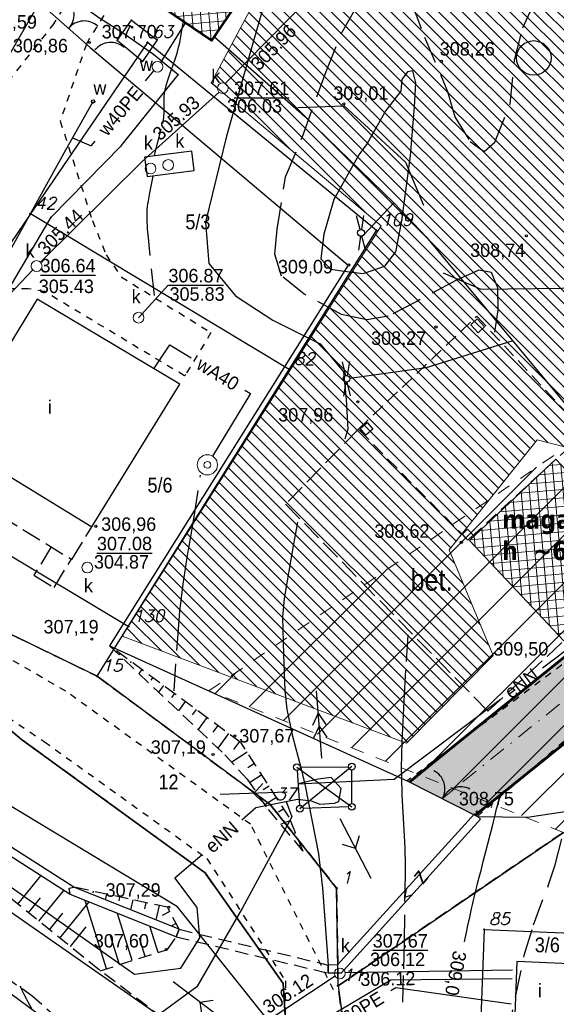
# Model space of a CAD drawing. Extents: x 4615668 to 9294084, y 5331114 to 10688993.
# Tile 39 of 181: x 4655550 to 4655590, y 5334986 to 5335059. Entities that reach past the tile are written whole.
import ezdxf
from ezdxf.enums import TextEntityAlignment as Align

# ---------------------------------------------------------------- set-up
doc = ezdxf.new("R2010")
doc.units = 0
doc.header["$MEASUREMENT"] = 0
for name, pattern in [('BUIB05', [1, 0.5, -0.5]), ('CHODNIK', [2, 1.5, -0.5]), ('DASHDOT', [25.4, 12.7, -6.35, 0, -6.35]), ('DROGA', [1, 0.5, -0.5]), ('GEN7', [13.75, 9.75, -1.5, 1, -1.5]), ('JEZDNIA', [1.5, 1, -0.5]), ('KONTUR', [1.5, 1, -0.5]), ('PRZEPUST', [1.5, 1, -0.5]), ('SKARPA1', [1.5, 1, -0.5]), ('WARSTWICA', [3, 2, -1]), ('WIATA', [1.5, 1, -0.5])]:
    doc.linetypes.add(name, pattern=pattern)
for name, color, linetype in [('1', 7, 'Continuous'), ('11', 7, 'Continuous'), ('12', 7, 'Continuous'), ('13', 7, 'Continuous'), ('14', 7, 'Continuous'), ('16', 7, 'Continuous'), ('17', 7, 'Continuous'), ('18', 7, 'Continuous'), ('19', 7, 'Continuous'), ('2', 7, 'Continuous'), ('21', 7, 'Continuous'), ('22', 7, 'Continuous'), ('24', 7, 'Continuous'), ('25', 7, 'Continuous'), ('26', 7, 'Continuous'), ('27', 7, 'Continuous'), ('28', 7, 'Continuous'), ('31', 7, 'Continuous'), ('38', 7, 'Continuous'), ('45', 7, 'Continuous'), ('5', 7, 'Continuous'), ('50', 7, 'Continuous'), ('51', 7, 'Continuous'), ('52', 7, 'Continuous'), ('56', 7, 'Continuous'), ('57', 7, 'Continuous'), ('60', 7, 'Continuous'), ('7', 4, 'GEN7'), ('tpsa_stolarka', 4, 'Continuous'), ('UKKPA_506', 7, 'Continuous'), ('UWWPA_907', 7, 'Continuous')]:
    doc.layers.add(name, color=color, linetype=linetype)
for name, color, linetype, lineweight in [('budynek', 7, 'Continuous', 53), ('hatch', 253, 'Continuous', 0), ('sciany - mur', 1, 'Continuous', 30)]:
    doc.layers.add(name, color=color, linetype=linetype, lineweight=lineweight)
doc.styles.add('ITALICT', font='ITALICT', dxfattribs={"height": 0.2})
doc.styles.add('tomek14', font='ISOCP.shx', dxfattribs={"height": 14})
doc.styles.add('txt', font='TXT', dxfattribs={"height": 0.2})

# ---------------------------------------------------------------- blocks, each defined once
blk = doc.blocks.new('203')
at = {"layer": '57', "color": 3, "linetype": 'Continuous'}
blk.add_circle((0, 0), 0.045, dxfattribs=at)
blk = doc.blocks.new('SEN')
at = {"layer": '22', "color": 1, "linetype": 'Continuous'}
for p, q in [((0.75, 0), (5.75, 0)), ((3.25, 0), (2.543, 0.707)), ((3.25, 0), (2.543, -0.707))]:
    blk.add_line(p, q, dxfattribs=at)
blk = doc.blocks.new('MSZ')
at = {"layer": '22', "color": 7, "linetype": 'Continuous'}
blk.add_circle((0, 0), 0.25, dxfattribs=at)
blk = doc.blocks.new('SEW')
at = {"layer": '22', "color": 1, "linetype": 'Continuous'}
for p, q in [((0.5, 0), (5.5, 0)), ((2.88, 0), (2.014, 0.5)), ((2.88, 0), (2.014, -0.5)), ((3.833, 0), (2.967, 0.5)), ((3.833, 0), (2.967, -0.5))]:
    blk.add_line(p, q, dxfattribs=at)
blk = doc.blocks.new('SL')
at = {"layer": '22', "color": 1, "linetype": 'Continuous'}
for p, q in [((-1.272, 0.256), (-0.245, 0.05)), ((1.281, 0.256), (0.245, 0.048)), ((-0.246, -0.05), (-1.272, -0.255)), ((0.245, -0.048), (1.281, -0.256))]:
    blk.add_line(p, q, dxfattribs=at)
blk.add_circle((0, 0), 0.25, dxfattribs=at)
blk = doc.blocks.new('SB')
at = {"layer": 'UWWPA_907', "color": 7, "linetype": 'Continuous', "lineweight": 13}
for radius in [0.75, 0.25]:
    blk.add_circle((0, 0), radius, dxfattribs=at)
blk = doc.blocks.new('BR')
at = {"layer": '38', "color": 97, "linetype": 'Continuous'}
for centre, start, end in [((-1.499, 0.053), 357.959, 90.56156), ((1.495, 0.058), 89.62231, 182.22487)]:
    blk.add_arc(centre, 1.5, start, end, dxfattribs=at)
blk = doc.blocks.new('ZSYT')
at = {"layer": '60', "color": 7, "linetype": 'Continuous', "style": 'txt', "width": 0.88}
blk.add_text('z', height=1.25, rotation=359.99999, dxfattribs=at).set_placement((-0.017, 0.188), align=Align.MIDDLE)
blk = doc.blocks.new('KL')
at = {"layer": 'UKKPA_506', "color": 7, "linetype": 'Continuous', "lineweight": 13}
blk.add_circle((0, 0), 0.4, dxfattribs=at)
blk = doc.blocks.new('A')
at = {"layer": '26', "color": 165, "linetype": 'Continuous'}
blk.add_circle((0, 0), 0.125, dxfattribs=at)
blk = doc.blocks.new('WYS')
at = {"layer": '52', "color": 67, "linetype": 'Continuous'}
blk.add_circle((0, 0), 0.08, dxfattribs=at)
blk = doc.blocks.new('*M2254')
at = {"layer": '25', "color": 165, "linetype": 'Continuous'}
blk.add_lwpolyline([(-147.605, -163.109), (-146.535, -161.589), (-144.625, -163.049), (-145.705, -164.669), (-147.605, -163.109)], dxfattribs=at)
blk.add_lwpolyline([(-147.605, -163.109), (-146.535, -161.589), (-144.625, -163.049), (-145.705, -164.669), (-147.605, -163.109)], dxfattribs=at)
for p in [(-146.535, -161.589), (-147.605, -163.109), (-144.625, -163.049), (-145.705, -164.669)]:
    blk.add_point(p, dxfattribs=at)
blk = doc.blocks.new('WLM')
at = {"layer": '24', "color": 40, "linetype": 'Continuous'}
blk.add_lwpolyline([(0.5, -0.5), (-0.5, -0.5), (-0.5, 0.5), (0.5, 0.5)], close=True, dxfattribs=at)

msp = doc.modelspace()

# ---------------------------------------------------------------- hatches: boundary and pattern name
at = {"layer": 'hatch', "lineweight": 0}
h = msp.add_hatch(dxfattribs=at)
h.set_pattern_fill('ANSI31', color=160, scale=20)
h.set_pattern_definition([(45, (-11889.3875, -1756.1574), (-1.767766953, 1.767766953), [])])
h.paths.add_polyline_path([(4655585.345, 5335100.489), (4655609.825, 5335141.174), (4655724.52, 5335052.343), (4655757.949, 5335025.923), (4655741.269, 5335020.258), (4655716.277, 5335015.104), (4655702.906, 5335013.9), (4655672.968, 5335007.246), (4655662.829, 5335002.048), (4655641.397, 5335003.503), (4655600.675, 5335001.373), (4655590.095, 5334999.07), (4655563.772, 5335009.583), (4655603.239, 5335036.519), (4655603.01, 5335091.868)])
at = {"layer": 'hatch', "lineweight": 0, "ltscale": 40}
h = msp.add_hatch(dxfattribs=at)
h.set_pattern_fill('CONCRE', color=40)
h.set_pattern_definition([(0, (-11889.3875, -1756.1574), (1, 1), [0.125, -0.875]), (90, (-11889.3875, -1756.1574), (-1, 1), [0.125, -0.875]), (135, (-11889.2625, -1756.1574), (-0.99999999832, 6e-17), [0.1767767, -1.2374369]), (0, (-11889.2625, -1755.5949), (1, 1), [0.125, -0.875]), (45, (-11889.2, -1755.6574), (0, 0.99999999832), [0.0883883, -1.3258252]), (135, (-11889.2, -1755.6574), (-0.99999999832, 6e-17), [0.0883883, -1.3258252]), (0, (-11888.8875, -1755.3449), (1, 1), [0.1767767, -0.8232233]), (45, (-11888.8875, -1755.3449), (0, 0.99999999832), [0.125, -1.2892136]), (135, (-11888.71076, -1755.3449), (-0.99999999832, 6e-17), [0.125, -1.2892136]), (90, (-11888.7, -1755.9074), (-1, 1), [0.125, -0.875]), (45, (-11888.7, -1755.9074), (0, 0.99999999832), [0.0883883, -1.3258252]), (135, (-11888.6375, -1755.8449), (-0.99999999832, 6e-17), [0.0883883, -1.3258252]), (0, (-11889.2625, -1755.9074), (1, 1), [0.0625, -0.8375]), (0, (-11888.5125, -1755.6574), (1, 1), [0.0625, -0.8375]), (90, (-11888.825, -1755.5324), (-1, 1), [0.0625, -0.8375]), (135, (-11888.7, -1756.0949), (-0.99999999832, 6e-17), [0.0883883, -1.3258252]), (135, (-11889.1375, -1755.4074), (-0.99999999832, 6e-17), [0.0883883, -1.3258252]), (45, (-11888.9188, -1755.8293), (0, 0.99999999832), [0.0883883, -1.3258252]), (90, (-11889.0438, -1756.0324), (-1, 1), [0.015625, -0.984375]), (90, (-11888.9969, -1755.6105), (-1, 1), [0.015625, -0.984375]), (90, (-11888.5282, -1755.4387), (-1, 1), [0.015625, -0.984375]), (90, (-11888.5125, -1755.9699), (-1, 1), [0.015625, -0.984375])])
h.paths.add_polyline_path([(4655583.574, 5335000.331), (4655578.671, 5335002.815), (4655597.855, 5335018.319), (4655618.536, 5335024.795), (4655625.168, 5335031.001), (4655636.497, 5335046.589), (4655636.219, 5335051.682), (4655633.833, 5335059.547), (4655633.122, 5335061.891), (4655631.839, 5335065.478), (4655631.476, 5335066.248), (4655630.68, 5335067.931), (4655630.292, 5335068.548), (4655626.384, 5335074.762), (4655620.384, 5335079.183), (4655604.763, 5335090.419), (4655600.518, 5335093.252), (4655594.619, 5335096.629), (4655596.882, 5335101.099), (4655603.573, 5335097.227), (4655611.905, 5335091.598), (4655629.33, 5335078.807), (4655630.301, 5335077.926), (4655635.098, 5335070.297), (4655636.46, 5335067.399), (4655638.659, 5335060.861), (4655640.107, 5335056.089), (4655641.198, 5335052.494), (4655641.385, 5335044.81), (4655630.919, 5335030.41), (4655620.55, 5335020.182), (4655600.384, 5335013.922)])
at = {"layer": 'hatch', "lineweight": 0, "ltscale": 20}
h = msp.add_hatch(dxfattribs=at)
h.set_pattern_fill('ANSI31', color=3, scale=5, angle=90)
h.set_pattern_definition([(135, (-11889.38753, -1756.1574), (-0.44194173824, -0.44194173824), [])])
h.paths.add_polyline_path([(4655578.449, 5335005.688), (4655557.329, 5335013.648), (4655576.563, 5335044.139), (4655563.944, 5335054.745), (4655567.608, 5335061.638), (4655572.025, 5335072.944), (4655581.507, 5335068.145), (4655588.325, 5335079.036), (4655572.997, 5335086.838), (4655575.67, 5335095.801), (4655584.236, 5335099.106), (4655588.014, 5335098.25), (4655588.553, 5335089.414), (4655597.644, 5335084.303), (4655601.974, 5335092.283), (4655625.55, 5335073.803), (4655633.272, 5335053.993), (4655603.729, 5335024.238), (4655588.146, 5335028.228), (4655581.613, 5335020.05), (4655584.883, 5335012.203)])
at = {"layer": 'hatch', "lineweight": 0, "ltscale": 40}
h = msp.add_hatch(dxfattribs=at)
h.set_pattern_fill('ANSI37', color=0, scale=5, angle=50)
h.set_pattern_definition([(95, (-11889.38753, -1756.1574), (-0.62262168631, -0.05447233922), []), (185, (-11889.38753, -1756.1574), (0.05447233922, -0.62262168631), [])])
h.paths.add_polyline_path([(4655559.836, 5335060.713), (4655563.989, 5335057.897), (4655566.744, 5335061.959), (4655562.59, 5335064.775)])
h = msp.add_hatch(dxfattribs=at)
h.set_pattern_fill('ANSI37', color=0, scale=5, angle=50)
h.set_pattern_definition([(95, (-11889.38753, -1756.1574), (-0.62262168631, -0.05447233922), []), (185, (-11889.38753, -1756.1574), (0.05447233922, -0.62262168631), [])])
h.paths.add_polyline_path([(4655589.525, 5335026.783), (4655596.537, 5335019.329), (4655590.125, 5335013.297), (4655583.113, 5335020.751)])

# ---------------------------------------------------------------- linework, layer by layer
at = {"color": 94, "linetype": 'BUIB05', "lineweight": 0, "ltscale": 2}
msp.add_lwpolyline([(4655585.345, 5335100.489), (4655609.825, 5335141.174), (4655724.52, 5335052.343), (4655757.949, 5335025.923), (4655741.269, 5335020.258), (4655716.277, 5335015.104), (4655702.906, 5335013.9), (4655672.968, 5335007.246), (4655662.829, 5335002.048), (4655641.397, 5335003.503), (4655600.675, 5335001.373), (4655590.095, 5334999.07), (4655563.772, 5335009.583), (4655603.239, 5335036.519), (4655603.01, 5335091.868)], close=True, dxfattribs=at)
at = {"lineweight": 0, "ltscale": 40}
msp.add_lwpolyline([(4655578.449, 5335005.688), (4655557.329, 5335013.648), (4655576.563, 5335044.139), (4655563.944, 5335054.745), (4655567.608, 5335061.638), (4655572.025, 5335072.944), (4655581.507, 5335068.145), (4655588.325, 5335079.036), (4655572.997, 5335086.838), (4655575.67, 5335095.801), (4655584.236, 5335099.106), (4655588.014, 5335098.25), (4655588.553, 5335089.414), (4655597.644, 5335084.303), (4655601.974, 5335092.283), (4655625.55, 5335073.803), (4655633.272, 5335053.993), (4655603.729, 5335024.238), (4655588.146, 5335028.228), (4655581.613, 5335020.05), (4655584.883, 5335012.203)], close=True, dxfattribs=at)
at = {"layer": '1', "color": 2, "linetype": 'Continuous'}
msp.add_lwpolyline([(4655571.807, 5335174.145), (4655569.667, 5335161.091), (4655568.346, 5335144.466), (4655555.432, 5335084.469), (4655547.43, 5335066.133), (4655533.316, 5335038.905), (4655521.902, 5335027.782), (4655517.201, 5335028.272), (4655514.7, 5335022.081), (4655530.938, 5335017.674), (4655541.301, 5335013.166), (4655549.855, 5335005.978), (4655563.49, 5334996.06), (4655569.284, 5334987.851), (4655569.726, 5334980.84)], dxfattribs=at)
at = {"layer": '11', "color": 2, "linetype": 'Continuous'}
for points in [[(4655589.525, 5335026.783), (4655596.537, 5335019.329), (4655590.125, 5335013.297), (4655583.113, 5335020.751)], [(4655586.641, 5334989.469), (4655586.48, 5334985.526), (4655590.38, 5334985.367), (4655590.541, 5334989.31)]]:
    msp.add_lwpolyline(points, close=True, dxfattribs=at)
at = {"layer": '11', "color": 132, "linetype": 'Continuous'}
msp.add_circle((4655587.893, 5335056.603), 1.282, dxfattribs=at)
at = {"layer": '13', "color": 7, "linetype": 'Continuous'}
msp.add_lwpolyline([(4655551.024, 5335038.679), (4655544.607, 5335028.185), (4655555.081, 5335021.78), (4655561.598, 5335032.359)], close=True, dxfattribs=at)
at = {"layer": '13', "color": 132, "linetype": 'WIATA'}
msp.add_lwpolyline([(4655583.007, 5335020.776), (4655574.871, 5335029.024), (4655583.668, 5335037.416), (4655591.721, 5335028.737), (4655589.525, 5335026.783)], close=True, dxfattribs=at)
at = {"layer": '13', "color": 132, "linetype": 'Continuous'}
for points in [[(4655583.697, 5335037.21), (4655584.234, 5335036.617), (4655583.752, 5335036.179), (4655583.214, 5335036.772)], [(4655575.508, 5335029.52), (4655575.943, 5335029.021), (4655575.427, 5335028.571), (4655574.992, 5335029.069)], [(4655582.59, 5335021.224), (4655583.007, 5335020.776), (4655583.401, 5335021.142), (4655582.984, 5335021.59)]]:
    msp.add_lwpolyline(points, close=True, dxfattribs=at)
at = {"layer": '16', "color": 7, "linetype": 'JEZDNIA'}
for points in [[(4655574.216, 5334971.294), (4655568.149, 5334978.724), (4655566.361, 5334980.71), (4655555.633, 5334988.844), (4655547.478, 5334995.427), (4655535.741, 5335003.736), (4655521.389, 5335013.581), (4655510.225, 5335021.443), (4655497.402, 5335030.267), (4655489.739, 5335035.967), (4655482.906, 5335040.515)], [(4655481.329, 5335036.02), (4655489.63, 5335029.871), (4655497.549, 5335024.491), (4655513.871, 5335012.793), (4655535.174, 5334997.826), (4655550.604, 5334986.964), (4655562.53, 5334976.482), (4655570.512, 5334969.116)]]:
    msp.add_lwpolyline(points, dxfattribs=at)
at = {"layer": '16', "color": 7, "linetype": 'CHODNIK'}
for points in [[(4655574.871, 5335029.024), (4655569.462, 5335023.448), (4655584.493, 5335008.064), (4655590.125, 5335013.297)], [(4655544.607, 5335028.185), (4655543.117, 5335025.748), (4655553.591, 5335019.343), (4655555.081, 5335021.78)], [(4655552.055, 5335020.283), (4655550.768, 5335018.178), (4655552.265, 5335017.262), (4655553.552, 5335019.367)]]:
    msp.add_lwpolyline(points, dxfattribs=at)
at = {"layer": '17', "color": 97, "linetype": 'DROGA'}
msp.add_line((4655583.716, 5335000.259), (4655599.138, 5335013.713), dxfattribs=at)
for points in [[(4655591.766, 5335144.028), (4655591.493, 5335132.833), (4655589.579, 5335126.668), (4655587.199, 5335120.747), (4655585.826, 5335117.442), (4655581.254, 5335108.872), (4655577.554, 5335101.684), (4655575.585, 5335098.562), (4655572.015, 5335093.33), (4655566.675, 5335084.549), (4655563.15, 5335078.582), (4655558.172, 5335069.745), (4655554.51, 5335062.814), (4655552.048, 5335058.863)], [(4655554.665, 5335057.636), (4655562.145, 5335069.651), (4655566.858, 5335077.896), (4655570.519, 5335084.001), (4655578.89, 5335096.748), (4655579.987, 5335097.437), (4655583.191, 5335099.411), (4655587.52, 5335100), (4655595.53, 5335096.925), (4655601.416, 5335093.539), (4655609.335, 5335088.353), (4655617.798, 5335082.158), (4655626.696, 5335075.746), (4655631.228, 5335068.126), (4655633.864, 5335062.026), (4655635.969, 5335054.682), (4655636.945, 5335051.505), (4655637.162, 5335045.336), (4655630.046, 5335030.159), (4655619.989, 5335025.206), (4655597.971, 5335017.507), (4655578.503, 5335002.9)], [(4655514.429, 5335022.473), (4655524.429, 5335023.389), (4655543.297, 5335047.802), (4655552.551, 5335059.499)], [(4655554.665, 5335057.636), (4655552.727, 5335051.904), (4655555.112, 5335044.521), (4655556.127, 5335041.976), (4655557.272, 5335040.322), (4655563.922, 5335036.198), (4655562.044, 5335033.092), (4655561.952, 5335032.99), (4655551.547, 5335039.252), (4655550.337, 5335039.454), (4655548.815, 5335039.454), (4655547.568, 5335039.241), (4655546.334, 5335038.715), (4655544.918, 5335037.926), (4655543.632, 5335036.742), (4655540.825, 5335033.558), (4655530.557, 5335022.215), (4655527.264, 5335018.563), (4655521.189, 5335017.835)], [(4655573.014, 5334987.373), (4655566.866, 5334999.672), (4655553.13, 5335009.561), (4655538.053, 5335018.277), (4655530.738, 5335022.415)], [(4655523.14, 5335016.675), (4655530.3, 5335017.731), (4655541.335, 5335012.658), (4655551.543, 5335005.812), (4655563.622, 5334997.128), (4655569.454, 5334988.03), (4655569.35, 5334980.77), (4655570.735, 5334975.557)]]:
    msp.add_lwpolyline(points, dxfattribs=at)
at = {"layer": '19', "color": 7, "linetype": 'Continuous'}
for p, q in [((4655561.34, 5334991.311), (4655561.562, 5334991.869)), ((4655572.633, 5334988.617), (4655572.631, 5334989.217))]:
    msp.add_line(p, q, dxfattribs=at)
at = {"layer": '19', "color": 172, "linetype": 'PRZEPUST'}
for p, q in [((4655561.562, 5334991.869), (4655572.631, 5334989.217)), ((4655561.34, 5334991.311), (4655572.633, 5334988.617))]:
    msp.add_line(p, q, dxfattribs=at)
at = {"layer": '2', "color": 5, "linetype": 'Continuous'}
for p, q in [((4655559.209, 5335057.756), (4655550.511, 5335045.013)), ((4655576.213, 5335043.789), (4655559.209, 5335057.756)), ((4655550.511, 5335045.013), (4655543.232, 5335034.334)), ((4655569.735, 5335033.457), (4655550.511, 5335045.013)), ((4655569.735, 5335033.457), (4655576.213, 5335043.789)), ((4655557.779, 5335014.363), (4655569.735, 5335033.457)), ((4655557.779, 5335014.363), (4655542.944, 5335023.254)), ((4655555.46, 5335010.672), (4655542.787, 5335016.832)), ((4655555.46, 5335010.672), (4655557.779, 5335014.363)), ((4655549.855, 5335005.978), (4655541.301, 5335013.166)), ((4655568.348, 5335001.123), (4655555.46, 5335010.672)), ((4655563.49, 5334996.06), (4655549.855, 5335005.978)), ((4655573.25, 5334994.922), (4655568.348, 5335001.123)), ((4655573.357, 5334987.675), (4655590.095, 5334999.07)), ((4655569.284, 5334987.851), (4655563.49, 5334996.06)), ((4655573.357, 5334987.675), (4655573.25, 5334994.922)), ((4655584.214, 5334991.851), (4655583.909, 5334984.131)), ((4655584.214, 5334991.851), (4655592.541, 5334991.513)), ((4655569.726, 5334980.84), (4655569.284, 5334987.851)), ((4655573.357, 5334987.675), (4655575.2, 5334974.405))]:
    msp.add_line(p, q, dxfattribs=at)
at = {"layer": '21', "color": 1, "linetype": 'Continuous'}
for points in [[(4655564.17, 5335058.163), (4655570.873, 5335052.276), (4655577.498, 5335045.847), (4655575.255, 5335043.444)], [(4655577.498, 5335045.847), (4655579.908, 5335043.311), (4655592.158, 5335028.583), (4655593.147, 5335027.551)], [(4655586.328, 5335035.593), (4655579.909, 5335033.568), (4655574.235, 5335032.786)], [(4655588.544, 5335011.304), (4655598.945, 5335019.113), (4655619.253, 5335025.138), (4655622.188, 5335018.515)], [(4655570.39, 5335002.677), (4655577.53, 5335003.035), (4655585.425, 5335008.962)], [(4655534.843, 5335005.172), (4655538.155, 5335002.928), (4655546.522, 5334996.775), (4655558.252, 5334988.545), (4655561.685, 5334988.991), (4655563.102, 5334991.224), (4655562.9, 5334993.498), (4655561.24, 5334995.69), (4655563.254, 5334997.438)], [(4655566.2, 5334999.994), (4655567.264, 5335000.917), (4655570.34, 5335001.526), (4655571.352, 5335001.404), (4655572, 5335001.16), (4655573.093, 5335001.241), (4655573.416, 5335001.363), (4655573.578, 5335002.338), (4655572.841, 5335003.146), (4655571.869, 5335003.024), (4655570.39, 5335002.677)], [(4655569.496, 5335001.359), (4655569.934, 5335000.214), (4655566.259, 5334993.465), (4655562.868, 5334987.603), (4655559.43, 5334985.077)]]:
    msp.add_lwpolyline(points, dxfattribs=at)
at = {"layer": '22', "color": 7, "linetype": 'DASHDOT'}
for p, q in [((4655570.304, 5335003.918), (4655574.377, 5335000.97)), ((4655570.322, 5335003.668), (4655570.5, 5335001.077)), ((4655574.377, 5335003.954), (4655570.517, 5335000.828)), ((4655570.554, 5335003.92), (4655574.128, 5335003.951)), ((4655574.377, 5335001.22), (4655574.377, 5335003.704)), ((4655574.128, 5335000.96), (4655570.767, 5335000.837))]:
    msp.add_line(p, q, dxfattribs=at)
at = {"layer": '22', "color": 7, "linetype": 'Continuous'}
for p in [(4655570.507, 5335003.771), (4655574.183, 5335003.796), (4655574.175, 5335001.116), (4655570.712, 5335000.985)]:
    msp.add_point(p, dxfattribs=at)
at = {"layer": '25', "color": 165, "linetype": 'Continuous'}
for p, q in [((4655560.207, 5335056.254), (4655562.003, 5335059.169)), ((4655559.063, 5335054.908), (4655559.683, 5335055.649))]:
    msp.add_line(p, q, dxfattribs=at)
for points in [[(4655536.328, 5335018.122), (4655540.797, 5335025.685), (4655552.047, 5335044.775), (4655557.247, 5335050.075), (4655561.487, 5335055.345), (4655559.657, 5335056.855), (4655557.267, 5335058.525), (4655555.657, 5335059.525), (4655553.377, 5335061.175), (4655555.697, 5335065.515)], [(4655536.557, 5335018.51), (4655540.797, 5335025.685), (4655552.047, 5335044.775), (4655557.247, 5335050.075), (4655561.487, 5335055.345), (4655559.657, 5335056.855), (4655557.267, 5335058.525), (4655555.657, 5335059.525), (4655553.377, 5335061.175), (4655555.697, 5335065.515)], [(4655533.22, 5335017.231), (4655537.619, 5335024.091), (4655544.171, 5335033.675), (4655548.516, 5335041.403), (4655553.141, 5335049.769), (4655555.168, 5335053.368)], [(4655553.643, 5335050.66), (4655555.013, 5335050.066), (4655555.309, 5335050.42)], [(4655559.682, 5335033.504), (4655560.855, 5335035.3), (4655562.451, 5335034.335)], [(4655566.43, 5335031.929), (4655566.846, 5335031.677), (4655564.044, 5335027.013)], [(4655586.296, 5334988.183), (4655577.284, 5334988.081), (4655560.834, 5334978.339), (4655548.99, 5334987.128), (4655546.18, 5334989.232)], [(4655586.216, 5334986.3), (4655577.653, 5334987.52), (4655577.275, 5334987.291)]]:
    msp.add_lwpolyline(points, dxfattribs=at)
for p in [(4655557.267, 5335058.525), (4655559.657, 5335056.855), (4655561.487, 5335055.345), (4655557.247, 5335050.075), (4655552.047, 5335044.775)]:
    msp.add_point(p, dxfattribs=at)
at = {"layer": '27', "color": 17, "linetype": 'Continuous'}
for p, q in [((4655564.972, 5335054.711), (4655575.165, 5335065.078)), ((4655533.043, 5335022.323), (4655550.695, 5335040.852)), ((4655573.881, 5334988.653), (4655586.323, 5334988.847)), ((4655564.674, 5334982.812), (4655573.134, 5334988.402))]:
    msp.add_line(p, q, dxfattribs=at)
for points in [[(4655551.255, 5335041.423), (4655558.821, 5335048.912), (4655564.53, 5335054.053)], [(4655541.89, 5334998.301), (4655548.27, 5334993.712), (4655563.961, 5334982.774)]]:
    msp.add_lwpolyline(points, dxfattribs=at)
at = {"layer": '28', "color": 17, "linetype": 'Continuous'}
msp.add_lwpolyline([(4655559.171, 5335047.8), (4655562.679, 5335048.247), (4655562.497, 5335049.673), (4655558.99, 5335049.226)], close=True, dxfattribs=at)
at = {"layer": '31', "color": 2, "linetype": 'Continuous'}
for points in [[(4655544.402, 5335048.979), (4655551.92, 5335062.041), (4655556.628, 5335073.477), (4655561.209, 5335085.025), (4655562.474, 5335088.168)], [(4655592.937, 5334959.242), (4655580.312, 5334970.674), (4655575.716, 5334976.073), (4655568.417, 5334984.805), (4655561.422, 5334993.544), (4655543.408, 5335004.414), (4655541.965, 5335005.279)]]:
    msp.add_lwpolyline(points, dxfattribs=at)
at = {"layer": '38', "color": 97, "linetype": 'Continuous'}
for p, q in [((4655551.747, 5335060.207), (4655554.959, 5335057.377)), ((4655578.503, 5335002.9), (4655583.716, 5335000.259))]:
    msp.add_line(p, q, dxfattribs=at)
for points in [[(4655583.716, 5335000.259), (4655587.433, 5335000.202), (4655625.383, 5335005.955), (4655636.418, 5335007.594), (4655657.829, 5335007.879), (4655677.787, 5335011.524), (4655686.135, 5335016.935), (4655699.337, 5335019.603), (4655707.629, 5335015.273), (4655724.926, 5335014.934), (4655744.155, 5335019.032), (4655746.363, 5335020.077), (4655759.249, 5335031.868), (4655781.041, 5335034.87), (4655808.418, 5335038.151), (4655830.385, 5335042.05), (4655859.244, 5335048.896), (4655876.161, 5335050.644), (4655888.708, 5335047.526), (4655916.355, 5335047.409), (4655948.844, 5335051.828), (4655991.751, 5335057.21), (4655991.355, 5335065.089)], [(4655554.959, 5335057.377), (4655574.099, 5335041.199), (4655556.385, 5335012.935), (4655578.548, 5335002.879)], [(4655570.377, 5335052.925), (4655573.805, 5335053.053), (4655578.376, 5335048.851), (4655579.709, 5335045.667)], [(4655581.169, 5335040.637), (4655583.962, 5335039.428), (4655589.992, 5335039.491), (4655595.896, 5335040.701)]]:
    msp.add_lwpolyline(points, dxfattribs=at)
for centre, start, end in [((4655552.263, 5335059.823), 316.57655, 49.17911), ((4655554.513, 5335057.847), 48.23986, 140.84242), ((4655556.468, 5335056.25), 48.23986, 140.84242)]:
    msp.add_arc(centre, 1.5, start, end, dxfattribs=at)
at = {"layer": '45', "color": 219, "linetype": 'Continuous'}
for p, q in [((4655583.494, 5335000.46), (4655583.938, 5335000.058)), ((4655561.562, 5334991.869), (4655561.34, 5334991.311)), ((4655572.631, 5334989.217), (4655572.633, 5334988.617))]:
    msp.add_line(p, q, dxfattribs=at)
for points in [[(4655561.34, 5334991.311), (4655553.452, 5334994.465), (4655541.155, 5335002.322), (4655520.663, 5335016.31), (4655510.284, 5335023.158)], [(4655561.562, 5334991.869), (4655553.728, 5334995.001), (4655541.485, 5335002.822), (4655520.997, 5335016.808), (4655511.175, 5335023.288)], [(4655583.494, 5335000.46), (4655573.321, 5334989.22), (4655572.631, 5334989.217)], [(4655583.938, 5335000.058), (4655573.589, 5334988.62), (4655572.633, 5334988.617)], [(4655553.452, 5334994.465), (4655553.385, 5334994.914), (4655553.728, 5334995.001)], [(4655578.424, 5334994.858), (4655578.311, 5334994.266), (4655578.845, 5334994.429)]]:
    msp.add_lwpolyline(points, dxfattribs=at)
at = {"layer": '50', "color": 216, "linetype": 'Continuous'}
for points in [[(4655582.304, 5335073.573), (4655581.126, 5335070.578), (4655579.611, 5335068.426), (4655578.307, 5335067.878), (4655576.036, 5335068.426), (4655574.563, 5335069.692), (4655573.049, 5335070.283), (4655571.871, 5335070.367), (4655570.735, 5335069.143), (4655569.347, 5335065.811), (4655566.956, 5335057.434), (4655565.068, 5335050.781), (4655563.512, 5335044.411), (4655563.764, 5335041.331), (4655565.741, 5335038.926), (4655568.518, 5335037.112), (4655572.032, 5335035.362), (4655573.757, 5335033.295), (4655573.967, 5335031.228), (4655574.093, 5335029.034), (4655573.859, 5335028.27)], [(4655574.9, 5335049.403), (4655573.053, 5335046.091), (4655572.297, 5335043.51), (4655572.074, 5335041.685), (4655572.801, 5335040.9), (4655573.808, 5335040.759), (4655575.235, 5335040.591), (4655576.83, 5335041.124), (4655577.642, 5335042.191), (4655578.089, 5335044.492), (4655578.733, 5335049.319), (4655579.04, 5335052.985), (4655579.123, 5335054.753), (4655578.9, 5335055.651), (4655578.508, 5335055.567), (4655578.088, 5335055.005), (4655578.032, 5335054.135), (4655576.913, 5335052.704), (4655575.514, 5335050.234), (4655574.898, 5335049.399)], [(4655570.346, 5335022.122), (4655570.019, 5335020.366), (4655569.346, 5335016.442), (4655569.24, 5335015.058), (4655569.307, 5335012.28), (4655569.409, 5335009.578), (4655569.559, 5335008.23), (4655569.957, 5335006.317), (4655570.62, 5335003.803), (4655570.906, 5335002.535), (4655571.897, 5334997.477), (4655572.21, 5334994.924), (4655572.631, 5334989.217)], [(4655582.742, 5334990.932), (4655582.916, 5334991.751), (4655583.005, 5334992.161), (4655583.139, 5334992.774), (4655583.276, 5334993.387), (4655583.346, 5334993.693), (4655583.403, 5334993.941), (4655583.52, 5334994.437), (4655583.641, 5334994.932), (4655583.723, 5334995.261), (4655583.89, 5334995.919), (4655583.975, 5334996.248), (4655584.146, 5334996.905), (4655584.49, 5334998.219), (4655584.66, 5334998.876), (4655584.826, 5334999.535), (4655584.908, 5334999.864), (4655585.028, 5335000.359), (4655585.137, 5335000.82), (4655585.19, 5335001.051), (4655585.267, 5335001.398)], [(4655549.721, 5334987.675), (4655549.812, 5334987.486), (4655549.874, 5334987.36), (4655549.999, 5334987.109), (4655550.192, 5334986.733), (4655550.322, 5334986.484), (4655550.585, 5334985.986)]]:
    msp.add_lwpolyline(points, dxfattribs=at)
at = {"layer": '50', "color": 245, "linetype": 'WARSTWICA'}
for points in [[(4655578.838, 5335060.649), (4655579.781, 5335058.135), (4655581.491, 5335054.114), (4655582.02, 5335052.23), (4655583.17, 5335050.397), (4655584.202, 5335049.657), (4655584.998, 5335050.338), (4655586.148, 5335053.176), (4655586.472, 5335056.429), (4655587.089, 5335058.848), (4655589.212, 5335063.52)], [(4655584.991, 5335036.231), (4655585.257, 5335037.857), (4655585.227, 5335039.513), (4655584.755, 5335040.666), (4655583.812, 5335040.844), (4655582.102, 5335040.075), (4655579.212, 5335038.508), (4655577.09, 5335037.414), (4655575.498, 5335037.148), (4655573.611, 5335037.532), (4655570.85, 5335039.064), (4655569.169, 5335040.395), (4655568.668, 5335042.021), (4655568.845, 5335043.884), (4655569.464, 5335047.777), (4655570.762, 5335050.882), (4655572.472, 5335055.603), (4655573.592, 5335058.383), (4655574.798, 5335060.531)], [(4655559.715, 5335049.369), (4655560.334, 5335051.735), (4655560.389, 5335052.005), (4655560.413, 5335052.188), (4655560.434, 5335052.556), (4655560.436, 5335052.928), (4655560.435, 5335053.425), (4655560.443, 5335053.672), (4655560.478, 5335054.038), (4655560.511, 5335054.219), (4655560.608, 5335054.618), (4655560.685, 5335054.88), (4655560.858, 5335055.401), (4655561.232, 5335056.437), (4655561.403, 5335056.958), (4655561.545, 5335057.487), (4655561.601, 5335057.755), (4655561.866, 5335059.204)], [(4655559.715, 5335038.947), (4655559.332, 5335042.703), (4655559.298, 5335043.026), (4655559.253, 5335043.458), (4655559.233, 5335043.674), (4655559.214, 5335043.891), (4655559.205, 5335043.999), (4655559.194, 5335044.162), (4655559.182, 5335044.379), (4655559.178, 5335044.487), (4655559.174, 5335044.649), (4655559.172, 5335044.812), (4655559.173, 5335044.892), (4655559.175, 5335045.036), (4655559.178, 5335045.108), (4655559.183, 5335045.216), (4655559.193, 5335045.377), (4655559.208, 5335045.537), (4655559.217, 5335045.617), (4655559.231, 5335045.724), (4655559.239, 5335045.777), (4655559.251, 5335045.857), (4655559.273, 5335045.976), (4655559.39, 5335046.588), (4655559.626, 5335047.81)], [(4655561.185, 5335009.587), (4655561.453, 5335013.488), (4655561.556, 5335014.827), (4655561.617, 5335015.496), (4655561.723, 5335016.497), (4655561.85, 5335017.497), (4655561.922, 5335017.995), (4655562.162, 5335019.499), (4655562.499, 5335021.5), (4655562.66, 5335022.502), (4655563.137, 5335025.604)], [(4655578.549, 5335013.757), (4655578.377, 5335011.112), (4655578.298, 5335009.788), (4655578.193, 5335007.803), (4655578.105, 5335005.817), (4655578.069, 5335004.824), (4655578.053, 5335003.838), (4655578.059, 5335003.18), (4655578.103, 5335001.865), (4655578.171, 5335000.55), (4655578.269, 5334998.796), (4655578.308, 5334997.919), (4655578.339, 5334996.603), (4655578.337, 5334995.945), (4655578.257, 5334990.944), (4655578.203, 5334988.444), (4655578.091, 5334984.693)], [(4655581.826, 5334971.103), (4655584.308, 5334975.476), (4655584.573, 5334976.034), (4655584.895, 5334977.222), (4655585.142, 5334979.745), (4655585.313, 5334980.992), (4655587.191, 5334989.938), (4655587.88, 5334992.2), (4655588.984, 5334995.162), (4655589.471, 5334996.665), (4655590.26, 5334999.756), (4655590.543, 5335001.326), (4655590.933, 5335004.684), (4655591.046, 5335006.369)]]:
    msp.add_lwpolyline(points, dxfattribs=at)
at = {"layer": '51', "color": 3, "linetype": 'Continuous'}
for p, q in [((4655557.176, 5335012.353), (4655557.104, 5335012.255)), ((4655557.981, 5335011.76), (4655557.908, 5335011.661)), ((4655558.786, 5335011.166), (4655558.568, 5335010.871)), ((4655559.591, 5335010.573), (4655559.446, 5335010.376)), ((4655560.396, 5335009.98), (4655560.032, 5335009.486)), ((4655561.201, 5335009.387), (4655560.983, 5335009.091)), ((4655562.006, 5335008.794), (4655561.496, 5335008.102)), ((4655562.811, 5335008.201), (4655562.52, 5335007.805)), ((4655563.617, 5335007.608), (4655562.961, 5335006.717)), ((4655564.422, 5335007.015), (4655564.057, 5335006.52)), ((4655565.227, 5335006.421), (4655564.425, 5335005.333)), ((4655566.032, 5335005.828), (4655565.588, 5335005.226)), ((4655566.615, 5335005.027), (4655565.458, 5335004.282)), ((4655567.156, 5335004.186), (4655566.649, 5335003.86)), ((4655567.697, 5335003.345), (4655566.79, 5335002.761)), ((4655568.238, 5335002.504), (4655567.797, 5335002.22)), ((4655568.78, 5335001.663), (4655567.922, 5335001.111)), ((4655569.321, 5335000.822), (4655568.928, 5335000.569)), ((4655569.818, 5334999.959), (4655569.085, 5334999.658)), ((4655570.198, 5334999.034), (4655569.978, 5334998.943)), ((4655570.578, 5334998.109), (4655570.431, 5334998.048)), ((4655549.585, 5334993.726), (4655551.295, 5334995.843)), ((4655551.141, 5334992.47), (4655552.99, 5334994.76)), ((4655554.196, 5334994.901), (4655554.178, 5334994.821)), ((4655555.173, 5334994.691), (4655555.147, 5334994.568)), ((4655550.363, 5334993.098), (4655551.253, 5334994.2)), ((4655552.698, 5334991.214), (4655554.866, 5334993.9)), ((4655556.17, 5334988.944), (4655554.583, 5334994.013)), ((4655556.151, 5334994.481), (4655556.062, 5334994.068)), ((4655557.129, 5334994.272), (4655557.067, 5334993.981)), ((4655558.107, 5334994.062), (4655557.946, 5334993.315)), ((4655559.084, 5334993.852), (4655558.986, 5334993.395)), ((4655551.92, 5334991.842), (4655552.907, 5334993.065)), ((4655558.079, 5334989.542), (4655556.979, 5334993.055)), ((4655560.062, 5334993.643), (4655559.83, 5334992.561)), ((4655560.86, 5334993.194), (4655560.298, 5334992.897)), ((4655553.476, 5334990.585), (4655554.657, 5334992.048)), ((4655559.987, 5334990.14), (4655559.375, 5334992.097)), ((4655561.328, 5334992.311), (4655560.953, 5334992.112)), ((4655557.124, 5334989.243), (4655556.453, 5334991.389)), ((4655559.033, 5334989.841), (4655558.605, 5334991.208))]:
    msp.add_line(p, q, dxfattribs=at)
at = {"layer": '51', "color": 3, "linetype": 'SKARPA1'}
for points in [[(4655556.385, 5335012.935), (4655564.958, 5335004.829), (4655566.611, 5335003.021), (4655568.163, 5335000.76), (4655570.768, 5334997.646)], [(4655570.768, 5334997.646), (4655569.716, 5335000.208), (4655566.16, 5335005.734), (4655556.385, 5335012.935)], [(4655561.562, 5334991.869), (4655560.694, 5334993.507), (4655553.728, 5334995.001)], [(4655555.693, 5334988.795), (4655560.694, 5334990.361), (4655561.34, 5334991.311)]]:
    msp.add_lwpolyline(points, dxfattribs=at)
at = {"layer": '56', "color": 17, "linetype": 'Continuous'}
msp.add_line((4655560.747, 5335039.723), (4655558.544, 5335037.307), dxfattribs=at)
at = {"layer": '7', "color": 245, "linetype": 'KONTUR'}
for p, q in [((4655555.46, 5335010.672), (4655542.787, 5335016.832)), ((4655542.787, 5335016.832), (4655555.46, 5335010.672)), ((4655549.855, 5335005.978), (4655541.301, 5335013.166)), ((4655568.348, 5335001.123), (4655555.46, 5335010.672)), ((4655555.46, 5335010.672), (4655568.348, 5335001.123)), ((4655563.49, 5334996.06), (4655549.855, 5335005.978)), ((4655573.25, 5334994.922), (4655568.348, 5335001.123)), ((4655568.348, 5335001.123), (4655573.25, 5334994.922)), ((4655590.095, 5334999.07), (4655573.357, 5334987.675)), ((4655573.357, 5334987.675), (4655590.095, 5334999.07)), ((4655569.284, 5334987.851), (4655563.49, 5334996.06)), ((4655573.357, 5334987.675), (4655573.25, 5334994.922)), ((4655573.25, 5334994.922), (4655573.357, 5334987.675)), ((4655569.726, 5334980.84), (4655569.284, 5334987.851)), ((4655575.2, 5334974.405), (4655573.357, 5334987.675)), ((4655573.357, 5334987.675), (4655575.2, 5334974.405))]:
    msp.add_line(p, q, dxfattribs=at)
at = {"layer": 'budynek', "color": 7, "linetype": 'Continuous', "lineweight": 53, "flags": 128}
msp.add_lwpolyline([(4655559.836, 5335060.713), (4655563.989, 5335057.897), (4655566.744, 5335061.959), (4655562.59, 5335064.775)], close=True, dxfattribs=at)
at = {"layer": 'sciany - mur', "color": 30, "lineweight": 0, "ltscale": 40}
for points in [[(4655591.27, 5335121.059, 0.2, 0.2, 0), (4655587.076, 5335112.022, 0.2, 0.2, 0.422916), (4655590.156, 5335103.981, 0.2, 0.2, 0), (4655596.882, 5335101.099, 0.2, 0.2, 0), (4655603.336, 5335097.383, 0.2, 0.2, 0), (4655605.432, 5335096.01, 0.2, 0.2, 0), (4655611.731, 5335091.726, 0.2, 0.2, 0), (4655629.233, 5335078.895, 0.2, 0.2, 0), (4655630.301, 5335077.926, 0.2, 0.2, 0), (4655635.098, 5335070.297, 0.2, 0.2, 0), (4655636.492, 5335067.332, 0.2, 0.2, 0), (4655637.872, 5335063.456, 0.2, 0.2, 0), (4655641.198, 5335052.494, 0.2, 0.2, 0), (4655641.385, 5335044.81, 0.2, 0.2, 0), (4655630.919, 5335030.41, 0.2, 0.2, 0), (4655629.468, 5335028.978, 0.2, 0.2, 0), (4655620.55, 5335020.182, 0.2, 0.2, 0), (4655602.004, 5335014.517, 0.2, 0.2, 0), (4655600.384, 5335013.922, 0.2, 0.2, 0), (4655599.598, 5335013.271, 0.2, 0.2, 0), (4655583.603, 5335000.389, 0.2, 0.2, 0), (4655583.574, 5335000.331, 0.2, 0.2, 0)], [(4655570.92, 5335084.612, 0.2, 0.2, 0), (4655579.524, 5335097.714, 0.2, 0.2, -0.363483), (4655586.902, 5335099.935, 0.2, 0.2, 0), (4655594.619, 5335096.629, 0.2, 0.2, 0), (4655595.181, 5335096.298, 0.2, 0.2, 0), (4655600.502, 5335093.262, 0.2, 0.2, 0), (4655602.656, 5335091.851, 0.2, 0.2, 0), (4655608.846, 5335087.641, 0.2, 0.2, 0), (4655626.358, 5335074.803, 0.2, 0.2, 0), (4655630.703, 5335067.893, 0.2, 0.2, 0), (4655631.863, 5335065.426, 0.2, 0.2, 0), (4655633.122, 5335061.891, 0.2, 0.2, 0), (4655636.229, 5335051.65, 0.2, 0.2, 0), (4655636.497, 5335046.589, 0.2, 0.2, 0), (4655628.147, 5335035.1, 0.2, 0.2, 0), (4655625.168, 5335031.001, 0.2, 0.2, 0), (4655618.536, 5335024.795, 0.2, 0.2, 0), (4655600.411, 5335019.258, 0.2, 0.2, 0), (4655597.855, 5335018.319, 0.2, 0.2, 0), (4655596.435, 5335017.143, 0.2, 0.2, 0), (4655580.457, 5335004.275, 0.2, 0.2, 0), (4655578.671, 5335002.815, 0.2, 0.2, 0)]]:
    msp.add_lwpolyline(points, format="xyseb", dxfattribs=at)
at = {"layer": 'sciany - mur', "color": 30, "linetype": 'DASHDOT', "lineweight": 0, "ltscale": 0.1}
for points in [[(4655588.465, 5335101.986), (4655595.751, 5335098.864), (4655596.435, 5335098.461), (4655601.808, 5335095.395), (4655604.044, 5335093.931), (4655610.289, 5335089.683), (4655627.65, 5335076.956), (4655628.367, 5335076.305), (4655632.901, 5335069.095), (4655634.177, 5335066.379), (4655635.497, 5335062.674), (4655638.713, 5335052.072), (4655639.002, 5335045.215), (4655631.795, 5335029.863), (4655630.813, 5335029.042), (4655619.543, 5335022.488), (4655601.208, 5335016.887), (4655599.12, 5335016.121), (4655598.017, 5335015.207), (4655582.03, 5335002.332), (4655581.107, 5335001.581)], [(4655587.48, 5335099.688), (4655594.619, 5335096.629), (4655595.181, 5335096.298), (4655600.502, 5335093.262), (4655602.656, 5335091.851), (4655608.846, 5335087.641), (4655626.066, 5335075.017), (4655626.433, 5335074.684), (4655630.703, 5335067.893), (4655631.863, 5335065.426), (4655633.122, 5335061.891), (4655636.229, 5335051.65), (4655636.478, 5335045.723), (4655629.768, 5335031.427), (4655629.373, 5335031.097), (4655618.536, 5335024.795), (4655600.411, 5335019.258), (4655597.855, 5335018.319), (4655596.435, 5335017.143), (4655580.457, 5335004.275), (4655579.529, 5335003.521)]]:
    msp.add_lwpolyline(points, dxfattribs=at)

# ---------------------------------------------------------------- block references
at = {"layer": '22', "color": 1, "linetype": 'Continuous'}
for name, p, xscale, yscale, rotation in [('SL', (4655575.063, 5335043.604), 1.000001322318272, 1.000001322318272, 273.1442665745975), ('SL', (4655573.986, 5335032.763), 1.000000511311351, 1.000000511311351, 271.801227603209), ('SEW', (4655572.181, 5335004.096), 1.000000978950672, 1.000000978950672, 94.38360368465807), ('SEN', (4655570.34, 5335002.071), 1.000000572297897, 1.000000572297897, 181.9792831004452), ('SEN', (4655573.137, 5335000.757), 0.9999991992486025, 0.9999991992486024, 297.5759724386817), ('SEN', (4655565.697, 5334984.505), 0.9999972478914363, 0.9999972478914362, 143.0501674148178)]:
    msp.add_blockref(name, p, dxfattribs=dict(at, xscale=xscale, yscale=yscale, rotation=rotation))
at = {"layer": '22', "color": 7, "linetype": 'Continuous'}
for p in [(4655570.304, 5335003.918), (4655574.377, 5335003.954), (4655574.377, 5335000.97), (4655570.517, 5335000.828)]:
    msp.add_blockref('MSZ', p, dxfattribs=at)
at = {"layer": '25', "color": 165, "linetype": 'Continuous'}
msp.add_blockref('*M2254', (4655704.552, 5335220.994), dxfattribs=at)
at = {"layer": '25', "color": 165, "linetype": 'Continuous', "xscale": 0.1, "yscale": 0.1, "rotation": 138.33493}
msp.add_blockref('WLM', (4655558.057, 5335058.885), dxfattribs=at)
at = {"layer": '26', "color": 165, "linetype": 'Continuous'}
for name, p in [('KL', (4655559.949, 5335055.948)), ('A', (4655555.168, 5335053.368)), ('SB', (4655563.652, 5335026.374))]:
    msp.add_blockref(name, p, dxfattribs=at)
at = {"layer": '28', "color": 17, "linetype": 'Continuous'}
for p in [(4655564.797, 5335054.351), (4655559.434, 5335048.386), (4655560.747, 5335048.649), (4655550.971, 5335041.142), (4655558.544, 5335037.307), (4655554.737, 5335018.74), (4655573.486, 5334988.592)]:
    msp.add_blockref('KL', p, dxfattribs=at)
at = {"layer": '38', "color": 97, "linetype": 'Continuous', "xscale": 1.000000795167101, "yscale": 1.000000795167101, "rotation": 333.1366509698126}
msp.add_blockref('BR', (4655581.11, 5335001.579), dxfattribs=at)
at = {"layer": '52', "color": 67, "linetype": 'Continuous'}
for p in [(4655554.894, 5335057.747), (4655581.029, 5335056.354), (4655573.79, 5335053.182), (4655587.347, 5335043.388), (4655574.15, 5335041.215), (4655580.638, 5335036.616), (4655574.827, 5335031.06), (4655555.373, 5335021.807), (4655582.509, 5335020.613), (4655555.067, 5335013.428), (4655565.688, 5335006.226), (4655564.065, 5335004.851), (4655583.691, 5335000.6), (4655560.789, 5334993.51), (4655560.593, 5334990.367)]:
    msp.add_blockref('WYS', p, dxfattribs=at)
at = {"layer": '57', "color": 3, "linetype": 'Continuous'}
for p in [(4655559.209, 5335057.756), (4655550.511, 5335045.013), (4655576.213, 5335043.789), (4655569.735, 5335033.457), (4655557.779, 5335014.363), (4655555.46, 5335010.672), (4655568.348, 5335001.123), (4655573.25, 5334994.922), (4655584.214, 5334991.851), (4655573.357, 5334987.675)]:
    msp.add_blockref('203', p, dxfattribs=at)
at = {"layer": '60', "color": 7, "linetype": 'Continuous', "xscale": 0.9999979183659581, "yscale": 0.9999979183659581, "rotation": 50.18957805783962}
msp.add_blockref('ZSYT', (4655579.562, 5334995.73), dxfattribs=at)

# ---------------------------------------------------------------- texts
at = {"layer": '12', "color": 7, "linetype": 'Continuous', "style": 'txt'}
msp.add_text('i', height=1, dxfattribs=at).set_placement((4655588.335, 5334987.354), align=Align.MIDDLE)
at = {"layer": '14', "color": 7, "linetype": 'Continuous', "style": 'txt'}
msp.add_text('i', height=1, dxfattribs=at).set_placement((4655551.95, 5335030.697), align=Align.MIDDLE)
at = {"layer": '18', "color": 7, "linetype": 'Continuous', "style": 'txt', "width": 0.875}
msp.add_text('bet.', height=1.6, dxfattribs=at).set_placement((4655580.3, 5335017.858), align=Align.MIDDLE)
at = {"layer": '21', "color": 1, "linetype": 'Continuous', "style": 'txt'}
for rotation, p in [(36.89857, (4655586.984, 5335010.134)), (40.94804, (4655564.726, 5334998.716))]:
    msp.add_text('eNN', height=1, rotation=rotation, dxfattribs=at).set_placement(p, align=Align.MIDDLE)
at = {"layer": '25', "color": 165, "linetype": 'Continuous', "style": 'txt'}
for s, rotation, p in [('w40PE', 50.0886, (4655557.186, 5335052.664)), ('wA40', 328.83695, (4655564.44, 5335033.132)), ('w160PE', 31.22376, (4655574.473, 5334985.594))]:
    msp.add_text(s, height=1, rotation=rotation, dxfattribs=at).set_placement(p, align=Align.MIDDLE)
at = {"layer": '26', "color": 165, "linetype": 'Continuous', "style": 'txt'}
for p in [(4655558.638, 5335055.638), (4655555.191, 5335053.884)]:
    msp.add_text('w', height=1, dxfattribs=at).set_placement(p)
at = {"layer": '28', "color": 17, "linetype": 'Continuous', "style": 'txt'}
for p in [(4655563.944, 5335054.745), (4655558.938, 5335049.79), (4655561.272, 5335049.936), (4655550.141, 5335041.776), (4655558.029, 5335038.372), (4655554.485, 5335016.906), (4655573.57, 5334990.167)]:
    msp.add_text('k', height=1, dxfattribs=at).set_placement(p)
at = {"layer": '5', "color": 6, "linetype": 'Continuous', "style": 'txt', "width": 0.909091}
for s, p in [('5/3', (4655562.019, 5335043.872)), ('5/6', (4655559.206, 5335024.318)), ('12', (4655560.022, 5335002.268)), ('3/6', (4655587.972, 5334990.161))]:
    msp.add_text(s, height=1.1, dxfattribs=at).set_placement(p)
at = {"layer": '50', "color": 6, "linetype": 'Continuous', "style": 'txt'}
msp.add_text('309,0', height=1, rotation=258.988, dxfattribs=at).set_placement((4655582.017, 5334988.622), align=Align.MIDDLE)
at = {"layer": '52', "color": 67, "linetype": 'Continuous', "style": 'txt'}
for s, p in [('306,59', (4655546.902, 5335058.78)), ('307,70', (4655555.803, 5335058.051)), ('306,86', (4655549.206, 5335057.016)), ('308,26', (4655580.908, 5335056.779)), ('309,01', (4655573.007, 5335053.491)), ('308,74', (4655583.168, 5335041.816)), ('309,09', (4655568.89, 5335040.597)), ('308,27', (4655575.812, 5335035.287)), ('307,96', (4655568.914, 5335029.595)), ('306,96', (4655555.765, 5335021.47)), ('308,62', (4655576.053, 5335020.954)), ('307,19', (4655551.486, 5335013.848)), ('309,50', (4655584.883, 5335012.203)), ('307,67', (4655566.024, 5335005.749)), ('307,19', (4655559.449, 5335004.907)), ('308,75', (4655582.332, 5335001.077)), ('307,29', (4655556.094, 5334994.29)), ('307,60', (4655555.222, 5334990.518))]:
    msp.add_text(s, height=1, dxfattribs=at).set_placement(p)
at = {"layer": '56', "color": 17, "linetype": 'Continuous', "style": 'txt'}
for s, rotation, p in [('305.96', 45.48689, (4655567.481, 5335055.587)), ('305.93', 42.00329, (4655560.148, 5335050.397)), ('305.44', 44.70696, (4655551.633, 5335041.882)), ('306.12', 0.8933, (4655575.018, 5334987.659)), ('306.12', 33.45499, (4655568.196, 5334985.558))]:
    msp.add_text(s, height=1, rotation=rotation, dxfattribs=at).set_placement(p)
for s, p in [('%%U307.61', (4655565.644, 5335053.847)), ('%%U306.64', (4655551.259, 5335040.672)), ('%%U306.87', (4655560.759, 5335039.929)), ('%%U307.08', (4655555.452, 5335020.024)), ('%%U307.67', (4655575.932, 5334990.513))]:
    msp.add_text(s, height=1, dxfattribs=at).set_placement(p)
for s, p in [('306.03', (4655565.109, 5335053.535)), ('305.43', (4655551.132, 5335040.136)), ('305.83', (4655560.843, 5335039.565)), ('304.87', (4655555.227, 5335019.667)), ('306.12', (4655575.733, 5334990.138))]:
    msp.add_text(s, height=1, dxfattribs=at).set_placement(p, align=Align.TOP_LEFT)
at = {"layer": '57', "color": 3, "linetype": 'Continuous', "style": 'ITALICT'}
for s, p in [('63', (4655559.559, 5335058.106)), ('42', (4655550.861, 5335045.363)), ('109', (4655576.563, 5335044.139)), ('82', (4655570.085, 5335033.807)), ('130', (4655558.129, 5335014.713)), ('15', (4655555.81, 5335011.022)), ('37', (4655568.698, 5335001.473)), ('1', (4655573.6, 5334995.272)), ('85', (4655584.564, 5334992.201)), ('11', (4655573.707, 5334988.025))]:
    msp.add_text(s, height=0.9, dxfattribs=at).set_placement(p)
at = {"layer": 'tpsa_stolarka', "color": 0, "ltscale": 2.5, "insert": (4655585.538, 5335023.032), "char_height": 1.4, "width": 28.14975, "attachment_point": 1, "style": 'tomek14'}
msp.add_mtext('{\\fTahoma|b1|i0|c238|p34;magazyn - stal \\Ph  ~6,0 m }', dxfattribs=at)

doc.saveas('drawing.dxf')
